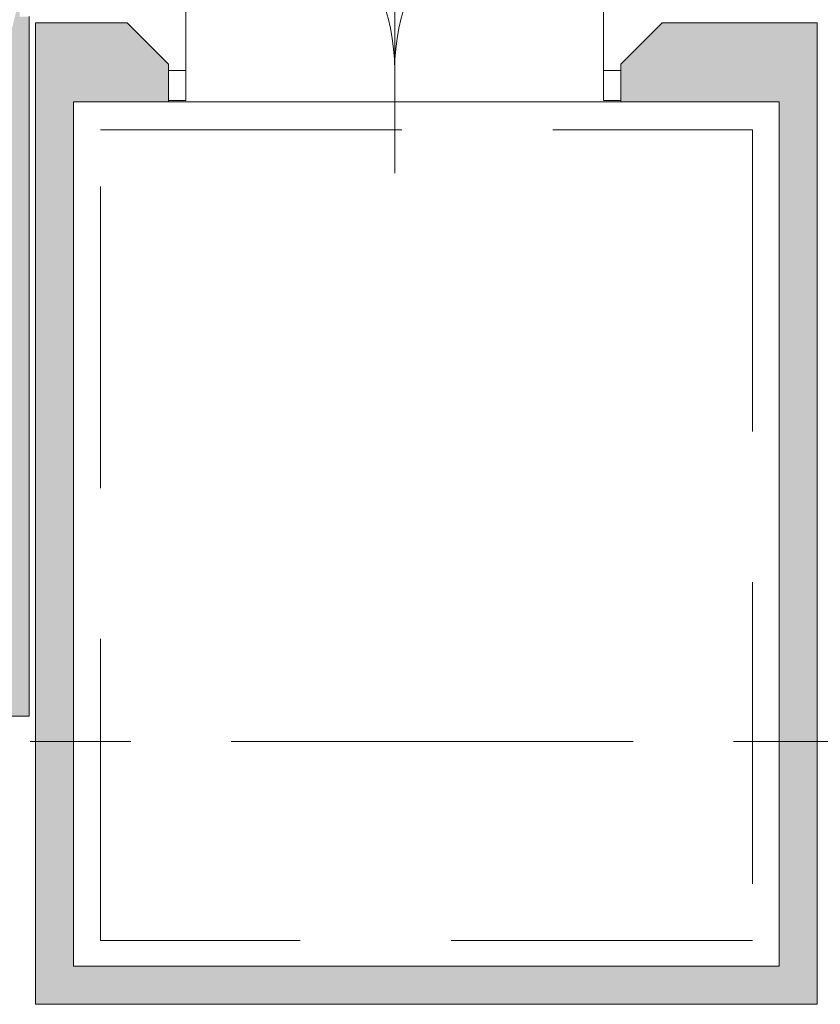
# Model space of a CAD drawing. Header units: centimetres. Extents: x -2424 to 1783, y 5 to 2907.
# Tile 34 of 94: x 37 to 290, y 805 to 1116. Entities that reach past the tile are written whole.
import ezdxf

# ---------------------------------------------------------------- set-up
doc = ezdxf.new("R2010")
doc.units = ezdxf.units.CM
for name, pattern in [('Dash', [60, 30, -30]), ('Długa kreska', [142.875, 95.25, -47.625]), ('Oś', [222.25, 127, -31.75, 31.75, -31.75])]:
    doc.linetypes.add(name, pattern=pattern)
for name, color, linetype, lineweight in [('A-DETL', 90, 'Continuous', 9), ('A-DETL-GENF', 92, 'Continuous', 13), ('A-DETL-MEDM', 33, 'Continuous', 13), ('A-DOOR', 31, 'Continuous', 13), ('A-FLOR', 192, 'Continuous', 13), ('A-WALL', 113, 'Continuous', 13), ('S-GRID', 1, 'Continuous', 13)]:
    doc.layers.add(name, color=color, linetype=linetype, lineweight=lineweight)
doc.layers.add('A-WALL-PATT', color=111, linetype='Continuous', lineweight=13, plot=False)

msp = doc.modelspace()

# ---------------------------------------------------------------- linework, layer by layer
at = {"layer": 'A-DETL', "color": 251, "linetype": 'Długa kreska', "lineweight": 9}
for p, q in [((62.93, 825.49), (62.93, 1081.49)), ((62.93, 1081.49), (268.93, 1081.49)), ((268.93, 1081.49), (268.93, 825.49)), ((268.93, 825.49), (62.93, 825.49))]:
    msp.add_line(p, q, dxfattribs=at)
at = {"layer": 'A-DETL', "color": 251, "linetype": 'Dash', "lineweight": 9}
msp.add_open_spline([(-555.62, 1472.57), (-478.91, 1472.57), (-450.62, 1472.57), (-439.12, 1472.57), (-439.12, 1461.07), (-439.12, 1432.79), (-439.12, 1329.11), (-439.12, 1326.28), (-439.12, 1289.33), (-402.17, 1289.33), (-399.34, 1289.33), (54.38, 1289.33), (347.2, 1289.33), (391.67, 1289.33), (413.88, 1267.11), (413.88, 1211.15), (413.88, 1019.9)], degree=3, knots=[0, 0, 0, 0, 1.274059, 1.834911, 2.395763, 3.964714, 5.438832, 7.007784, 7.847024, 8.686264, 14.083246, 22.278473, 30.929004, 34.961158, 36.402966, 39.45005, 39.45005, 39.45005, 39.45005], dxfattribs=at)
at = {"layer": 'A-DETL-GENF', "color": 251, "lineweight": 9}
for p, q in [((84.38, 1100.33), (84.38, 1090.78)), ((89.88, 1100.33), (84.38, 1100.33)), ((89.88, 1090.78), (89.88, 1100.33)), ((227.38, 1100.33), (221.88, 1100.33)), ((221.88, 1100.33), (221.88, 1090.78)), ((227.38, 1090.78), (227.38, 1100.33)), ((84.38, 1090.78), (89.88, 1090.78)), ((221.88, 1090.78), (227.38, 1090.78))]:
    msp.add_line(p, q, dxfattribs=at)
at = {"layer": 'A-DETL-MEDM', "color": 251, "lineweight": 9}
for p, q in [((89.88, 1100.33), (84.38, 1100.33)), ((84.38, 1100.33), (84.38, 1090.78)), ((89.88, 1090.78), (89.88, 1100.33)), ((221.88, 1090.78), (221.88, 1100.33)), ((221.88, 1100.33), (227.38, 1100.33)), ((227.38, 1100.33), (227.38, 1090.78)), ((84.38, 1090.78), (89.88, 1090.78)), ((227.38, 1090.78), (221.88, 1090.78))]:
    msp.add_line(p, q, dxfattribs=at)
at = {"layer": 'A-DOOR', "color": 251, "lineweight": 9}
for p, q in [((89.88, 1100.33), (89.88, 1166.33)), ((221.88, 1100.33), (221.88, 1166.33)), ((155.88, 1137.83), (155.88, 1067.83))]:
    msp.add_line(p, q, dxfattribs=at)
for centre, start, end in [((89.88, 1100.33), 0, 90), ((221.88, 1100.33), 90, 180)]:
    msp.add_arc(centre, 66, start, end, dxfattribs=at)
at = {"layer": 'A-FLOR', "color": 251, "lineweight": 9}
msp.add_line((84.38, 1090.33), (227.38, 1090.33), dxfattribs=at)
at = {"layer": 'A-WALL', "color": 251, "lineweight": 9}
for p, q in [((40.38, 896.33), (40.38, 1117.33)), ((42.38, 1115.33), (42.38, 805.33)), ((71.38, 1115.33), (42.38, 1115.33)), ((84.38, 1102.33), (71.38, 1115.33)), ((240.38, 1115.33), (227.38, 1102.33)), ((289.38, 1115.33), (240.38, 1115.33)), ((289.38, 805.33), (289.38, 1115.33)), ((84.38, 1100.33), (84.38, 1102.33)), ((227.38, 1102.33), (227.38, 1100.33)), ((54.38, 817.33), (54.38, 1090.33)), ((54.38, 1090.33), (84.38, 1090.33)), ((84.38, 1090.33), (84.38, 1090.78)), ((227.38, 1090.78), (227.38, 1090.33)), ((227.38, 1090.33), (277.38, 1090.33)), ((277.38, 1090.33), (277.38, 817.33)), ((2.38, 896.33), (40.38, 896.33)), ((277.38, 817.33), (54.38, 817.33)), ((42.38, 805.33), (289.38, 805.33))]:
    msp.add_line(p, q, dxfattribs=at)
at = {"layer": 'A-WALL-PATT', "color": 251, "linetype": 'Continuous', "lineweight": 9, "extrusion": (0, 0, -1)}
for points in [[(-37.38, 1123.33), (-34.38, 1111.33), (-37.38, 1111.33)], [(-37.38, 1111.33), (-40.38, 896.33), (-40.38, 1117.33)], [(-40.38, 1117.33), (-37.38, 1117.33), (-37.38, 1111.33)], [(-42.38, 1090.33), (-71.38, 1115.33), (-42.38, 1115.33)], [(-71.38, 1115.33), (-42.38, 1090.33), (-54.38, 1090.33)], [(-71.38, 1115.33), (-54.38, 1090.33), (-84.38, 1090.33)], [(-71.38, 1115.33), (-84.38, 1090.33), (-84.38, 1102.33)], [(-227.38, 1102.33), (-277.38, 1090.33), (-240.38, 1115.33)], [(-240.38, 1115.33), (-277.38, 1090.33), (-277.38, 1115.33)], [(-277.38, 817.33), (-289.38, 1115.33), (-277.38, 1115.33)], [(-289.38, 1115.33), (-277.38, 817.33), (-289.38, 817.33)], [(-34.38, 896.33), (-37.38, 1111.33), (-34.38, 1111.33)], [(-37.38, 1111.33), (-34.38, 896.33), (-40.38, 896.33)], [(-277.38, 1090.33), (-227.38, 1102.33), (-227.38, 1090.33)], [(-54.38, 805.33), (-42.38, 1090.33), (-42.38, 805.33)], [(-42.38, 1090.33), (-54.38, 805.33), (-54.38, 1090.33)], [(-54.38, 805.33), (-289.38, 817.33), (-54.38, 817.33)], [(-289.38, 817.33), (-54.38, 805.33), (-289.38, 805.33)]]:
    msp.add_solid(points, dxfattribs=at)
at = {"layer": 'S-GRID', "color": 251, "linetype": 'Oś', "lineweight": 9}
msp.add_line((1342.46, 888.33), (-1368.76, 888.33), dxfattribs=at)

doc.saveas('drawing.dxf')
